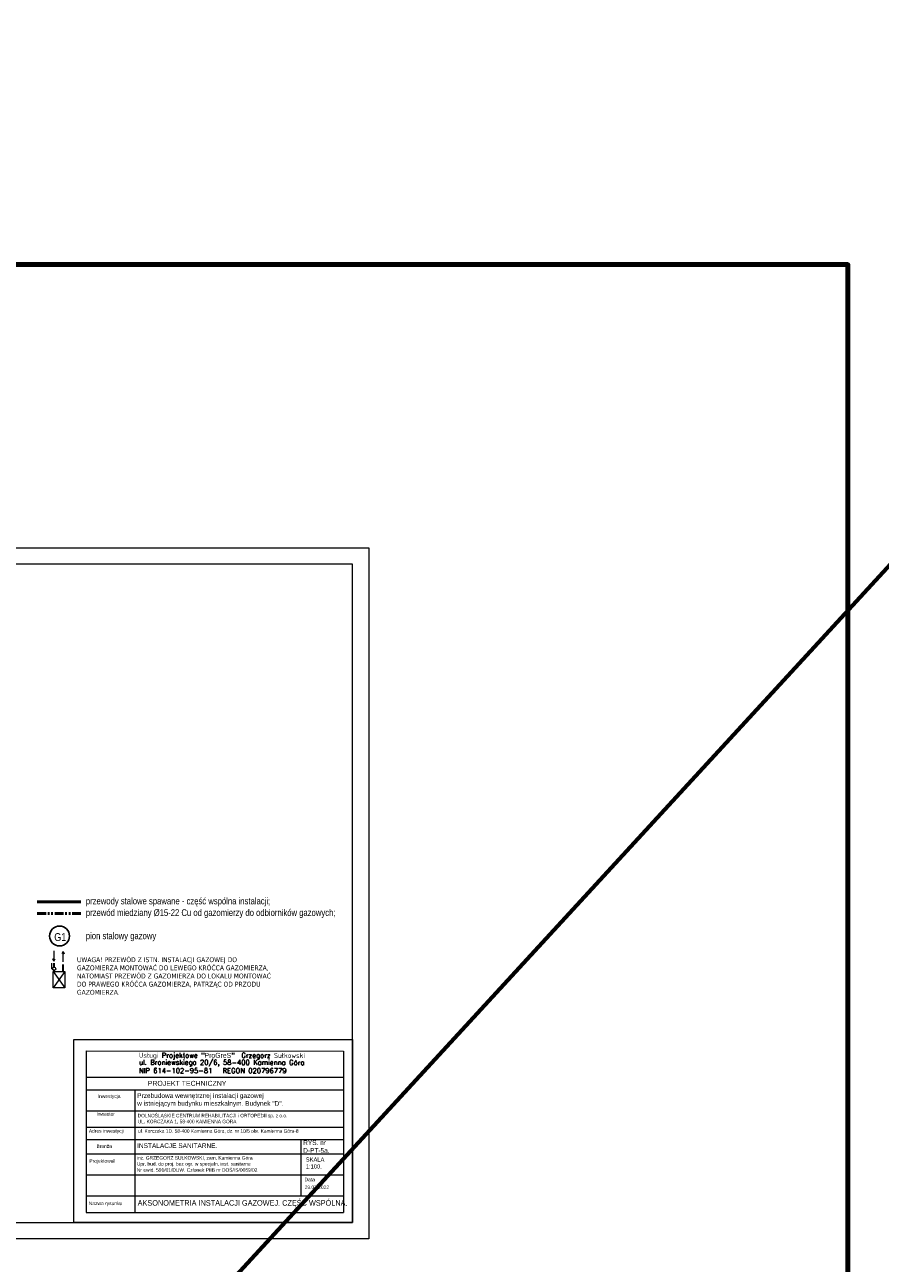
# Model space of a CAD drawing. Extents: x 34439 to 126910, y -74890 to 17912.
# Tile 83 of 144: x 97620 to 101296, y -50514 to -45190. Entities that reach past the tile are written whole.
import ezdxf
from ezdxf.enums import TextEntityAlignment as Align

# ---------------------------------------------------------------- set-up
doc = ezdxf.new("R2010")
doc.units = 0
doc.header["$MEASUREMENT"] = 0
for name, pattern in [('ACAD_ISO03W100', [30, 12, -18]), ('DASHDOT', [8.5, 4, -2, 0.5, -2]), ('PHANTOM2', [1.25, 0.625, -0.125, 0.125, -0.125, 0.125, -0.125]), ('Przerywana długa', [1058333.301544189, 634999.990463, -423333.311081])]:
    doc.linetypes.add(name, pattern=pattern)
for name, color, linetype, lineweight in [('062', 62, 'Continuous', 0), ('_konstrukcja', 96, 'Continuous', 20), ('gaz', 1, 'Continuous', 30), ('inst-gaz-rury', 50, 'Continuous', 50), ('Opisy_wymiary.2D77', 7, 'Continuous', 0), ('tabelka', 255, 'Continuous', 13), ('tabelka2', 251, 'Continuous', 13), ('URZADZANIA', 3, 'Continuous', 15), ('wymiar', 3, 'Continuous', 13), ('WYMIARKI', 10, 'Continuous', 13)]:
    doc.layers.add(name, color=color, linetype=linetype, lineweight=lineweight)
doc.layers.add('wymiary', color=2, linetype='Continuous')
doc.styles.add('GA4-ATR-TEXT', font='arial.ttf', dxfattribs={"width": 0.9})
doc.styles.add('GENERATED_STYLE_1', font='ARIAL.TTF')
doc.styles.get("Standard").update_dxf_attribs({"font": 'ARIALN.TTF'})
doc.styles.add('T.N.ROMAN', font='SIMPLEX')

msp = doc.modelspace()

# ---------------------------------------------------------------- linework, layer by layer
at = {"layer": '062', "linetype": 'Przerywana długa', "flags": 128}
msp.add_lwpolyline([(94898.6, -47438.4), (99098.6, -47438.4), (99098.6, -50408.4), (94898.6, -50408.4)], close=True, dxfattribs=at)
at = {"layer": '_konstrukcja', "lineweight": 70, "ltscale": 50}
msp.add_line((103469.4, -45190), (84133.8, -66231.7), dxfattribs=at)
at = {"layer": '_konstrukcja', "lineweight": 80, "ltscale": 50}
msp.add_lwpolyline([(86243.9, -46220.8), (101156.7, -46220.8), (101156.7, -64091.9), (86243.9, -64091.9)], close=True, dxfattribs=at)
at = {"layer": 'gaz'}
for p, q in [((97746, -49240.8), (97746, -49223.2)), ((97785.1, -49259.5), (97785.1, -49229.5)), ((97746, -49259.3), (97746, -49254.8))]:
    msp.add_line(p, q, dxfattribs=at)
at = {"layer": 'inst-gaz-rury', "linetype": 'DASHDOT', "ltscale": 60}
msp.add_line((97673.4, -48960.7), (97860.7, -48960.7), dxfattribs=at)
at = {"layer": 'inst-gaz-rury', "linetype": 'PHANTOM2', "ltscale": 60}
msp.add_line((97673.4, -49010.6), (97860.7, -49010.6), dxfattribs=at)
at = {"layer": 'Opisy_wymiary.2D77', "linetype": 'Continuous'}
for p, q in [((99028.6, -47508.4), (95088.6, -47508.4)), ((99028.6, -50338.4), (99028.6, -47508.4)), ((95088.6, -50338.4), (99028.6, -50338.4))]:
    msp.add_line(p, q, dxfattribs=at)
at = {"layer": 'tabelka', "linetype": 'Continuous'}
msp.add_lwpolyline([(97831.1, -49551.9), (99028.6, -49551.9), (99028.6, -50338.4), (97831.1, -50338.4)], close=True, dxfattribs=at)
at = {"layer": 'tabelka2', "linetype": 'Continuous'}
msp.add_line((97883, -49600.6), (97883, -50296), dxfattribs=at)
at = {"layer": 'tabelka2'}
for p, q in [((97883, -49600.6), (98989.2, -49602.3)), ((98989.2, -49602.3), (98989.2, -50296)), ((97883, -49713.3), (98989.2, -49713.3)), ((97883, -49768.9), (98988.6, -49768.9)), ((98092.2, -49768.9), (98092.2, -50296)), ((97883, -49858.1), (98988.6, -49858.1)), ((97883, -49929.3), (98988.6, -49929.3)), ((97883, -49982.2), (98988.6, -49982.2)), ((98807.3, -50224), (98807.3, -49982.2)), ((97883, -50044), (98989.2, -50044)), ((97883, -50134), (98989.2, -50134)), ((97883, -50224), (98989.2, -50224)), ((97883, -50296), (98989.2, -50296))]:
    msp.add_line(p, q, dxfattribs=at)
at = {"layer": 'URZADZANIA', "linetype": 'Continuous'}
for p, q in [((97734.4, -49223.8), (97734.4, -49247.8)), ((97734, -49247.3), (97739.7, -49247.3)), ((97791.1, -49259.5), (97741.1, -49329.5)), ((97741.1, -49259.5), (97791.1, -49329.5)), ((97741.1, -49259.5), (97791.1, -49259.5)), ((97741.1, -49329.5), (97741.1, -49259.5)), ((97791.1, -49259.5), (97791.1, -49329.5)), ((97791.1, -49329.5), (97741.1, -49329.5))]:
    msp.add_line(p, q, dxfattribs=at)
at = {"layer": 'URZADZANIA', "linetype": 'ACAD_ISO03W100'}
msp.add_line((97784.8, -49241.4), (97784.8, -49241.4), dxfattribs=at)
at = {"layer": 'URZADZANIA', "linetype": 'Continuous'}
msp.add_circle((97745.9, -49247.8), 7, dxfattribs=at)
msp.add_circle((97745.9, -49247.8), 7, dxfattribs=at)
at = {"layer": 'wymiar'}
for p, q in [((97745.2, -49170.4), (97745.2, -49214.8)), ((97745.2, -49170.4), (97745.2, -49214.8)), ((97784.5, -49173.3), (97779.5, -49183.3)), ((97784.5, -49217.6), (97784.5, -49173.3)), ((97784.5, -49173.3), (97789.5, -49183.3)), ((97745.2, -49214.8), (97740.2, -49204.8)), ((97745.2, -49214.8), (97750.2, -49204.8)), ((97745.2, -49214.8), (97750.2, -49204.8))]:
    msp.add_line(p, q, dxfattribs=at)
at = {"layer": 'wymiary'}
msp.add_circle((97769.1, -49107.1), 42.8, dxfattribs=at)

# ---------------------------------------------------------------- texts
at = {"layer": 'tabelka2', "style": 'GENERATED_STYLE_1'}
for s, p in [('Projektował', (97897, -50081.6)), ('inż. GRZEGORZ SUŁKOWSKI, zam. Kamienna Góra', (98101.3, -50068.3)), ('Upr. bud. do proj. bez ogr. w specjaln. inst. sanitarne', (98101.3, -50093.9)), ('Nr ewid. 591/01/DUW. Członek PIIB nr DOŚ/IS/0069/02', (98101.3, -50120.4))]:
    msp.add_text(s, height=15, dxfattribs=at).set_placement(p)
at = {"layer": 'tabelka2', "style": 'GENERATED_STYLE_1', "width": 0.9}
msp.add_text('AKSONOMETRIA INSTALACJI GAZOWEJ. CZĘŚĆ WSPÓLNA. ', height=24, dxfattribs=at).set_placement((98104.7, -50266.5))
at = {"layer": 'tabelka2', "char_height": 21.327, "width": 2654.47, "attachment_point": 1, "rotation": 359.9094, "style": 'T.N.ROMAN'}
for s, insert in [('Usługi Projektowe "{\\fBrush Script MT|b0|i0|c0|p66;ProGreS}"  Grzegorz Sułkowski', (98110.4, -49609)), ('ul. Broniewskiego 20/6, 58-400 Kamienna Góra\\PNIP 614-102-95-81   REGON 020796779', (98110.4, -49639.2))]:
    msp.add_mtext(s, dxfattribs=dict(at, insert=insert))
at = {"layer": 'tabelka2', "attachment_point": 1}
for s, insert, char_height, width, style in [('PROJEKT TECHNICZNY', (98148.2, -49729.8), 21.349, 2657.127, 'GENERATED_STYLE_1'), ('{\\fArial|b0|i0|c238|p0;Inwestycja }', (97933.3, -49788.2), 15, 1107.136, 'GENERATED_STYLE_1'), ('Przebudowa wewnętrznej instalacji gazowej\\Pw istniejącym budynku mieszkalnym. Budynek "D".', (98102.6, -49783.2), 20, 1469.909, 'GENERATED_STYLE_1'), ('Inwestor}', (97927.8, -49864.9), 15, 1107.136, 'GENERATED_STYLE_1'), ('DOLNOŚLĄSKIE CENTRUM REHABILITACJI i ORTOPEDII sp. z o.o.', (98104.8, -49871.5), 15, 1107.136, 'GA4-ATR-TEXT'), ('Adres inwestycji}', (97895, -49937.5), 15, 1107.136, 'GENERATED_STYLE_1'), ('UL. KORCZAKA 1, 58-400 KAMIENNA GÓRA', (98105.5, -49897), 15, 1107.136, 'GA4-ATR-TEXT'), ('ul. Korczaka 1D, 58-400 Kamienna Góra, dz. nr 10/5 obr. Kamienna Góra-8', (98106.6, -49938.1), 15, 1107.136, 'GA4-ATR-TEXT'), ('{\\fArial|b0|i0|c238|p0;RYS. nr \\PD-PT-5a.}', (98816.1, -49985.5), 20, 1107.136, 'GENERATED_STYLE_1'), ('Branża}', (97927.8, -50002.7), 15, 1107.136, 'GENERATED_STYLE_1'), ('INSTALACJE SANITARNE. ', (98102.5, -49998.4), 20, 1107.136, 'GENERATED_STYLE_1'), ('{\\fArial|b0|i0|c238|p0;SKALA \\P1:100.}', (98827.1, -50059.1), 17.791, 1107.136, 'GENERATED_STYLE_1'), ('Data}', (98822.3, -50146.3), 15, 1107.136, 'GENERATED_STYLE_1'), ('29.07.2022', (98822.3, -50179.8), 15, 1107.136, 'GENERATED_STYLE_1'), ('Nazwa rysunku }', (97894.8, -50249), 15, 1107.136, 'GENERATED_STYLE_1')]:
    msp.add_mtext(s, dxfattribs=dict(at, insert=insert, char_height=char_height, width=width, style=style))
at = {"layer": 'WYMIARKI', "char_height": 28.8, "attachment_point": 1}
for s, insert, width in [('{\\fArial Narrow|b0|i0|c238|p0;przewody stalowe spawane - część wspólna instalacji;}', (97882, -48942.3), 920.048), ('{\\fArial Narrow|b0|i0|c238|p0;przewód miedziany %%c15-22 Cu od gazomierzy do odbiorników gazowych;}', (97882, -48992.2), 1146.015), ('{\\fArial Narrow|b0|i0|c238|p0;pion stalowy gazowy}', (97882, -49091.9), 920.048)]:
    msp.add_mtext(s, dxfattribs=dict(at, insert=insert, width=width))
at = {"layer": 'wymiary'}
msp.add_text('G1', height=33.75, dxfattribs=at).set_placement((97772.1, -49111.7), align=Align.MIDDLE)
at = {"layer": 'wymiary', "linetype": 'Continuous', "insert": (97843.8, -49198.5), "char_height": 21, "width": 810.068, "attachment_point": 1}
msp.add_mtext('{\\fTahoma|b0|i0|c238|p0;UWAGA! PRZEWÓD Z ISTN. INSTALACJI GAZOWEJ DO\\PGAZOMIERZA MONTOWAĆ DO LEWEGO KRÓĆCA GAZOMIERZA, NATOMIAST PRZEWÓD Z GAZOMIERZA DO LOKALU MONTOWAĆ DO PRAWEGO KRÓĆCA GAZOMIERZA, PATRZĄC OD PRZODU GAZOMIERZA.}', dxfattribs=at)

doc.saveas('drawing.dxf')
